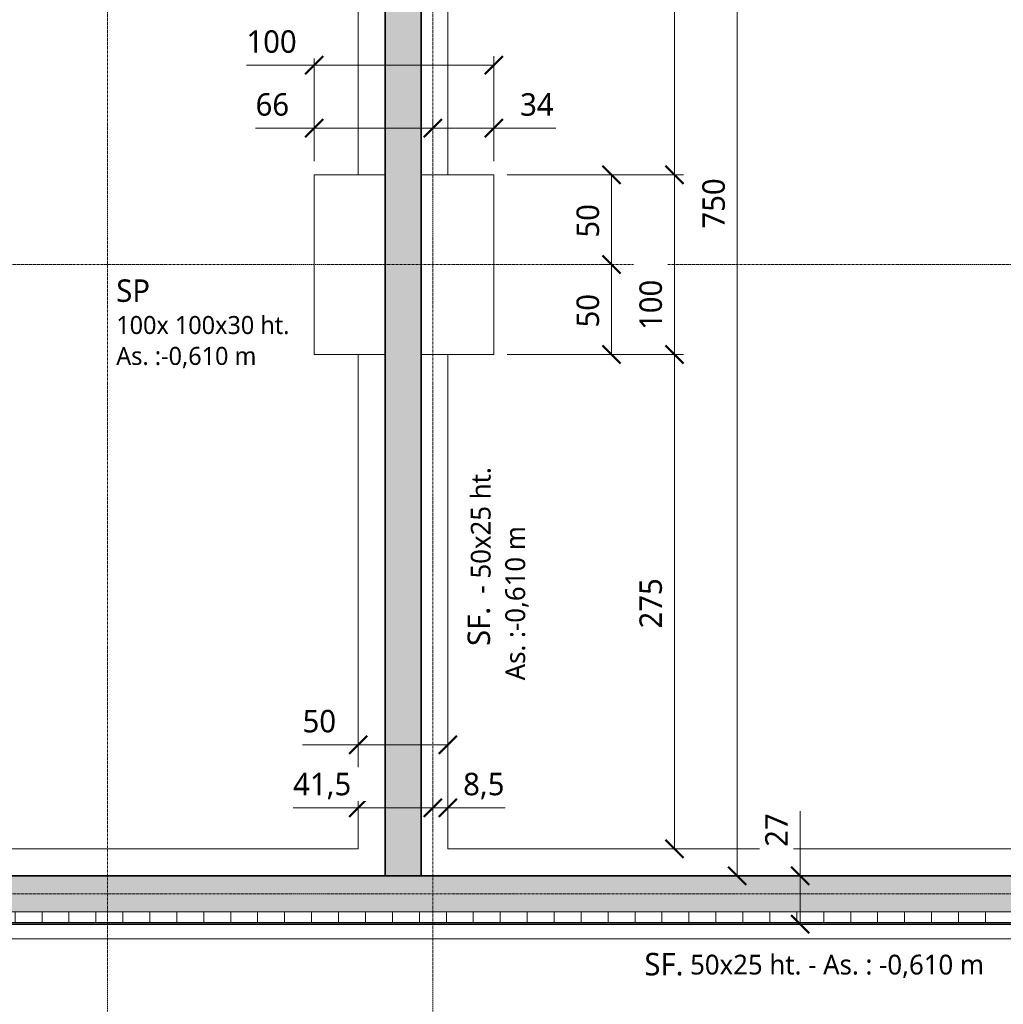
# Model space of a CAD drawing. Header units: millimetres. Extents: x -71430 to 44598, y -31313 to 11233.
# Tile 3 of 14: x -64474 to -59001, y -27244 to -21766. Entities that reach past the tile are written whole.
import ezdxf

# ---------------------------------------------------------------- set-up
doc = ezdxf.new("R2010")
doc.units = ezdxf.units.MM
doc.linetypes.add('Ligne de quadrillage', pattern=[22.225, 12.7, -3.175, 3.175, -3.175])
for name, color, linetype, lineweight in [('A-ANNO-DIMS', 211, 'Continuous', 9), ('A-ANNO-DIMS-50', 211, 'Continuous', 9), ('A-DETL-MBND', 5, 'Continuous', 18), ('A-WALL', 113, 'Continuous', 18), ('A-WALL-PATT', 111, 'Continuous', 35), ('S-FNDN-IDEN', 2, 'Continuous', 9), ('S-GRID', 1, 'Continuous', 9)]:
    doc.layers.add(name, color=color, linetype=linetype, lineweight=lineweight)
doc.styles.add('Roboto', font='txt', dxfattribs={"height": 125})
doc.styles.add('Roboto_1', font='txt', dxfattribs={"height": 100})
doc.styles.add('Roboto_2', font='txt', dxfattribs={"height": 110})
doc.styles.add('Roboto_B', font='txt', dxfattribs={"height": 125})
doc.dimstyles.new('Diagonale_-_Arial_2_5_mm', dxfattribs={"dimscale": 304.8, "dimtxt": 131.342559, "dimasz": 0.328084, "dimexe": 0.164042, "dimexo": 0.246063, "dimgap": 0.082021, "dimtad": 1, "dimdec": 1, "dimlfac": 0.1, "dimrnd": 0.1, "dimdsep": 46, "dimtxsty": 'Roboto', "dimblk1": 'OBLIQUE', "dimblk2": 'OBLIQUE', "dimsah": 1, "dimcen": 0.09, "dimazin": 0, "dimtfac": 1, "dimtdec": 4, "dimtix": 1, "dimtmove": 1, "dimatfit": 3, "dimfxl": 1, "dimtvp": 1, "dimtfill": 1, "dimtolj": 1, "dimtzin": 0, "dimarcsym": 2})
doc.dimstyles.new('Diagonale_-_Arial_2_5_mm_1', dxfattribs={"dimscale": 304.8, "dimtxt": 131.342559, "dimasz": 0.328084, "dimexe": 0.164042, "dimexo": 0.246063, "dimgap": 0.082021, "dimtad": 1, "dimdec": 1, "dimlfac": 0.1, "dimrnd": 0.1, "dimdsep": 46, "dimtxsty": 'Roboto', "dimblk1": 'OBLIQUE', "dimblk2": 'OBLIQUE', "dimsah": 1, "dimcen": 0.09, "dimazin": 0, "dimtfac": 1, "dimtdec": 4, "dimtix": 1, "dimtmove": 0, "dimatfit": 3, "dimfxl": 1, "dimtvp": 1, "dimtfill": 1, "dimtolj": 1, "dimtzin": 0, "dimarcsym": 2})

# ---------------------------------------------------------------- blocks, each defined once
blk = doc.blocks.new('DIMBLOCK41-Fondation B_O_')
at = {"layer": 'A-ANNO-DIMS-50'}
for p, q in [((-53125.9, -29403.1), (-53125.9, -26738.8)), ((-67805.9, -29403.1), (-67805.9, -28852.3)), ((-67805.9, -29403.1), (-53125.9, -29403.1)), ((-67805.9, -29403.1), (-67805.9, -29453.1)), ((-53125.9, -29403.1), (-53125.9, -29453.1))]:
    blk.add_line(p, q, dxfattribs=at)
at = {"layer": 'A-ANNO-DIMS-50', "lineweight": 50}
for p, q in [((-67805.9, -29403.1), (-67755.9, -29353.1)), ((-53125.9, -29403.1), (-53075.9, -29353.1)), ((-67805.9, -29403.1), (-67855.9, -29453.1)), ((-53125.9, -29403.1), (-53175.9, -29453.1))]:
    blk.add_line(p, q, dxfattribs=at)
at = {"layer": 'A-ANNO-DIMS-50', "color": 0, "insert": (-60665, -29208.6), "char_height": 125, "width": 477.917, "attachment_point": 1, "line_spacing_factor": 1.016846, "style": 'Roboto', "bg_fill": 3, "box_fill_scale": 1.25, "bg_fill_color": 256, "bg_fill_true_color": 13158600, "bg_fill_transparency": 0}
blk.add_mtext('1468', dxfattribs=at)
blk = doc.blocks.new('_Oblique')
at = {"color": 0, "linetype": 'ByBlock', "lineweight": -2}
blk.add_line((-0.5, -0.5), (0.5, 0.5), dxfattribs=at)
blk = doc.blocks.new('DIMBLOCK61-Fondation B_O_')
at = {"layer": 'A-ANNO-DIMS-50'}
for p, q in [((-60130.9, -26168.6), (-60130.9, -26367.8)), ((-60130.9, -26367.8), (-60130.9, -26663.8)), ((-60130.9, -26528.8), (-60135.2, -26528.8)), ((-60130.9, -26528.8), (-60130.9, -26798.8)), ((-60130.9, -26528.8), (-60080.9, -26528.8)), ((-60130.9, -26798.8), (-60135.2, -26798.8)), ((-60130.9, -26798.8), (-60080.9, -26798.8))]:
    blk.add_line(p, q, dxfattribs=at)
at = {"layer": 'A-ANNO-DIMS-50', "lineweight": 50}
for p, q in [((-60130.9, -26528.8), (-60180.9, -26478.8)), ((-60130.9, -26528.8), (-60080.9, -26578.8)), ((-60130.9, -26798.8), (-60180.9, -26748.8)), ((-60130.9, -26798.8), (-60080.9, -26848.8))]:
    blk.add_line(p, q, dxfattribs=at)
at = {"layer": 'A-ANNO-DIMS-50', "color": 0, "insert": (-60325.4, -26367.8), "char_height": 125, "width": 238.959, "attachment_point": 1, "rotation": 90, "line_spacing_factor": 1.016846, "style": 'Roboto', "bg_fill": 3, "box_fill_scale": 1.25, "bg_fill_color": 256, "bg_fill_true_color": 13158600, "bg_fill_transparency": 0}
blk.add_mtext('27', dxfattribs=at)
blk = doc.blocks.new('DIMBLOCK63-Fondation B_O_')
at = {"layer": 'A-ANNO-DIMS-50', "lineweight": 50}
for p, q in [((-60480.9, -19028.8), (-60530.9, -18978.8)), ((-60480.9, -19028.8), (-60430.9, -19078.8)), ((-60480.9, -26528.8), (-60530.9, -26478.8)), ((-60480.9, -26528.8), (-60430.9, -26578.8))]:
    blk.add_line(p, q, dxfattribs=at)
at = {"layer": 'A-ANNO-DIMS-50'}
for p, q in [((-60480.9, -19028.8), (-60671.5, -19028.8)), ((-60480.9, -19028.8), (-60480.9, -26528.8)), ((-60480.9, -19028.8), (-60430.9, -19028.8)), ((-60480.9, -26528.8), (-60485.2, -26528.8)), ((-60480.9, -26528.8), (-60430.9, -26528.8))]:
    blk.add_line(p, q, dxfattribs=at)
at = {"layer": 'A-ANNO-DIMS-50', "color": 0, "insert": (-60675.4, -22928.1), "char_height": 125, "width": 358.438, "attachment_point": 1, "rotation": 90, "line_spacing_factor": 1.016846, "style": 'Roboto', "bg_fill": 3, "box_fill_scale": 1.25, "bg_fill_color": 256, "bg_fill_true_color": 13158600, "bg_fill_transparency": 0}
blk.add_mtext('750', dxfattribs=at)
blk = doc.blocks.new('DIMBLOCK82-Fondation B_O_')
at = {"layer": 'A-ANNO-DIMS-50', "lineweight": 50}
for p, q in [((-62590.9, -26150.4), (-62540.9, -26100.4)), ((-62175.9, -26150.4), (-62125.9, -26100.4)), ((-62590.9, -26150.4), (-62640.9, -26200.4)), ((-62175.9, -26150.4), (-62225.9, -26200.4))]:
    blk.add_line(p, q, dxfattribs=at)
at = {"layer": 'A-ANNO-DIMS-50'}
for p, q in [((-62590.9, -26150.4), (-62590.9, -26100.4)), ((-62175.9, -26150.4), (-62175.9, -26100.4)), ((-62952.3, -26150.4), (-62619.7, -26150.4)), ((-62619.7, -26150.4), (-62383.4, -26150.4)), ((-62590.9, -26150.4), (-62175.9, -26150.4)), ((-62590.9, -26150.4), (-62590.9, -26154.6)), ((-62175.9, -26150.4), (-62175.9, -26154.6))]:
    blk.add_line(p, q, dxfattribs=at)
at = {"layer": 'A-ANNO-DIMS-50', "color": 0, "insert": (-62952.3, -25955.9), "char_height": 125, "width": 399.112, "attachment_point": 1, "line_spacing_factor": 1.016846, "style": 'Roboto', "bg_fill": 3, "box_fill_scale": 1.25, "bg_fill_color": 256, "bg_fill_true_color": 13158600, "bg_fill_transparency": 0}
blk.add_mtext('41,5', dxfattribs=at)
blk = doc.blocks.new('DIMBLOCK83-Fondation B_O_')
at = {"layer": 'A-ANNO-DIMS-50', "lineweight": 50}
for p, q in [((-62175.9, -26150.4), (-62125.9, -26100.4)), ((-62090.9, -26150.4), (-62040.9, -26100.4)), ((-62175.9, -26150.4), (-62225.9, -26200.4)), ((-62090.9, -26150.4), (-62140.9, -26200.4))]:
    blk.add_line(p, q, dxfattribs=at)
at = {"layer": 'A-ANNO-DIMS-50'}
for p, q in [((-62175.9, -26150.4), (-62175.9, -26100.4)), ((-62090.9, -26150.4), (-62090.9, -26100.4)), ((-62175.9, -26150.4), (-62090.9, -26150.4)), ((-62175.9, -26150.4), (-62175.9, -26154.6)), ((-62006.3, -26150.4), (-62133.4, -26150.4)), ((-62090.9, -26150.4), (-62090.9, -26154.6)), ((-61773.3, -26150.4), (-62006.3, -26150.4))]:
    blk.add_line(p, q, dxfattribs=at)
at = {"layer": 'A-ANNO-DIMS-50', "color": 0, "insert": (-62006.3, -25955.9), "char_height": 125, "width": 279.633, "attachment_point": 1, "line_spacing_factor": 1.016846, "style": 'Roboto', "bg_fill": 3, "box_fill_scale": 1.25, "bg_fill_color": 256, "bg_fill_true_color": 13158600, "bg_fill_transparency": 0}
blk.add_mtext('8,5', dxfattribs=at)
blk = doc.blocks.new('DIMBLOCK84-Fondation B_O_')
at = {"layer": 'A-ANNO-DIMS-50', "lineweight": 50}
for p, q in [((-62590.9, -25800.4), (-62540.9, -25750.4)), ((-62090.9, -25800.4), (-62040.9, -25750.4)), ((-62590.9, -25800.4), (-62640.9, -25850.4)), ((-62090.9, -25800.4), (-62140.9, -25850.4))]:
    blk.add_line(p, q, dxfattribs=at)
at = {"layer": 'A-ANNO-DIMS-50'}
for p, q in [((-62590.9, -25800.4), (-62590.9, -25750.4)), ((-62090.9, -25800.4), (-62090.9, -25750.4)), ((-62899.9, -25800.4), (-62700.8, -25800.4)), ((-62700.8, -25800.4), (-62340.9, -25800.4)), ((-62590.9, -25800.4), (-62090.9, -25800.4)), ((-62590.9, -25800.4), (-62590.9, -25804.6)), ((-62090.9, -25800.4), (-62090.9, -25804.6))]:
    blk.add_line(p, q, dxfattribs=at)
at = {"layer": 'A-ANNO-DIMS-50', "color": 0, "insert": (-62899.9, -25605.9), "char_height": 125, "width": 238.959, "attachment_point": 1, "line_spacing_factor": 1.016846, "style": 'Roboto', "bg_fill": 3, "box_fill_scale": 1.25, "bg_fill_color": 256, "bg_fill_true_color": 13158600, "bg_fill_transparency": 0}
blk.add_mtext('50', dxfattribs=at)
blk = doc.blocks.new('DIMBLOCK85-Fondation B_O_')
at = {"layer": 'A-ANNO-DIMS-50', "lineweight": 50}
for p, q in [((-62835.9, -22369.7), (-62785.9, -22319.7)), ((-62175.9, -22369.7), (-62125.9, -22319.7)), ((-62835.9, -22369.7), (-62885.9, -22419.7)), ((-62175.9, -22369.7), (-62225.9, -22419.7))]:
    blk.add_line(p, q, dxfattribs=at)
at = {"layer": 'A-ANNO-DIMS-50'}
for p, q in [((-62835.9, -22369.7), (-62835.9, -22319.7)), ((-62175.9, -22369.7), (-62175.9, -22319.7)), ((-63161.2, -22369.7), (-62962, -22369.7)), ((-62962, -22369.7), (-62505.9, -22369.7)), ((-62835.9, -22369.7), (-62175.9, -22369.7)), ((-62835.9, -22369.7), (-62835.9, -22553.8)), ((-62175.9, -22369.7), (-62175.9, -22374))]:
    blk.add_line(p, q, dxfattribs=at)
at = {"layer": 'A-ANNO-DIMS-50', "color": 0, "insert": (-63161.2, -22175.2), "char_height": 125, "width": 238.959, "attachment_point": 1, "line_spacing_factor": 1.016846, "style": 'Roboto', "bg_fill": 3, "box_fill_scale": 1.25, "bg_fill_color": 256, "bg_fill_true_color": 13158600, "bg_fill_transparency": 0}
blk.add_mtext('66', dxfattribs=at)
blk = doc.blocks.new('DIMBLOCK86-Fondation B_O_')
at = {"layer": 'A-ANNO-DIMS-50', "lineweight": 50}
for p, q in [((-62175.9, -22369.7), (-62125.9, -22319.7)), ((-61835.9, -22369.7), (-61785.9, -22319.7)), ((-62175.9, -22369.7), (-62225.9, -22419.7)), ((-61835.9, -22369.7), (-61885.9, -22419.7))]:
    blk.add_line(p, q, dxfattribs=at)
at = {"layer": 'A-ANNO-DIMS-50'}
for p, q in [((-62175.9, -22369.7), (-62175.9, -22319.7)), ((-61835.9, -22369.7), (-61835.9, -22319.7)), ((-62175.9, -22369.7), (-61835.9, -22369.7)), ((-62175.9, -22369.7), (-62175.9, -22374)), ((-61689.3, -22369.7), (-62005.9, -22369.7)), ((-61835.9, -22369.7), (-61835.9, -22553.8)), ((-61490.2, -22369.7), (-61689.3, -22369.7))]:
    blk.add_line(p, q, dxfattribs=at)
at = {"layer": 'A-ANNO-DIMS-50', "color": 0, "insert": (-61689.3, -22175.2), "char_height": 125, "width": 238.959, "attachment_point": 1, "line_spacing_factor": 1.016846, "style": 'Roboto', "bg_fill": 3, "box_fill_scale": 1.25, "bg_fill_color": 256, "bg_fill_true_color": 13158600, "bg_fill_transparency": 0}
blk.add_mtext('34', dxfattribs=at)
blk = doc.blocks.new('DIMBLOCK87-Fondation B_O_')
at = {"layer": 'A-ANNO-DIMS-50'}
for p, q in [((-63212.2, -22019.7), (-62913.5, -22019.7)), ((-62913.5, -22019.7), (-62335.9, -22019.7)), ((-62835.9, -22019.7), (-62835.9, -21969.7)), ((-62835.9, -22019.7), (-61835.9, -22019.7)), ((-62835.9, -22019.7), (-62835.9, -22553.8)), ((-61835.9, -22019.7), (-61835.9, -21969.7)), ((-61835.9, -22019.7), (-61835.9, -22553.8))]:
    blk.add_line(p, q, dxfattribs=at)
at = {"layer": 'A-ANNO-DIMS-50', "lineweight": 50}
for p, q in [((-62835.9, -22019.7), (-62885.9, -22069.7)), ((-62835.9, -22019.7), (-62785.9, -21969.7)), ((-61835.9, -22019.7), (-61885.9, -22069.7)), ((-61835.9, -22019.7), (-61785.9, -21969.7))]:
    blk.add_line(p, q, dxfattribs=at)
at = {"layer": 'A-ANNO-DIMS-50', "color": 0, "insert": (-63212.2, -21825.2), "char_height": 125, "width": 358.438, "attachment_point": 1, "line_spacing_factor": 1.016846, "style": 'Roboto', "bg_fill": 3, "box_fill_scale": 1.25, "bg_fill_color": 256, "bg_fill_true_color": 13158600, "bg_fill_transparency": 0}
blk.add_mtext('100', dxfattribs=at)
blk = doc.blocks.new('DIMBLOCK93-Fondation B_O_')
at = {"layer": 'A-ANNO-DIMS-50', "lineweight": 50}
for p, q in [((-60830.9, -19408.8), (-60880.9, -19358.8)), ((-60830.9, -19408.8), (-60780.9, -19458.8)), ((-60830.9, -22628.8), (-60880.9, -22578.8)), ((-60830.9, -22628.8), (-60780.9, -22678.8))]:
    blk.add_line(p, q, dxfattribs=at)
at = {"layer": 'A-ANNO-DIMS-50'}
for p, q in [((-60830.9, -19408.8), (-61365.3, -19408.8)), ((-60830.9, -19408.8), (-60830.9, -22628.8)), ((-60830.9, -19408.8), (-60780.9, -19408.8)), ((-60830.9, -22628.8), (-61760.9, -22628.8)), ((-60830.9, -22628.8), (-60780.9, -22628.8))]:
    blk.add_line(p, q, dxfattribs=at)
at = {"layer": 'A-ANNO-DIMS-50', "color": 0, "insert": (-61025.4, -21168.1), "char_height": 125, "width": 358.438, "attachment_point": 1, "rotation": 90, "line_spacing_factor": 1.016846, "style": 'Roboto', "bg_fill": 3, "box_fill_scale": 1.25, "bg_fill_color": 256, "bg_fill_true_color": 13158600, "bg_fill_transparency": 0}
blk.add_mtext('322', dxfattribs=at)
blk = doc.blocks.new('DIMBLOCK94-Fondation B_O_')
at = {"layer": 'A-ANNO-DIMS-50', "lineweight": 50}
for p, q in [((-60830.9, -22628.8), (-60880.9, -22578.8)), ((-60830.9, -22628.8), (-60780.9, -22678.8)), ((-60830.9, -23628.8), (-60880.9, -23578.8)), ((-60830.9, -23628.8), (-60780.9, -23678.8))]:
    blk.add_line(p, q, dxfattribs=at)
at = {"layer": 'A-ANNO-DIMS-50'}
for p, q in [((-60830.9, -22628.8), (-61760.9, -22628.8)), ((-60830.9, -22628.8), (-60830.9, -23628.8)), ((-60830.9, -22628.8), (-60780.9, -22628.8)), ((-60830.9, -23193.5), (-60830.9, -23128.8)), ((-60830.9, -23492.2), (-60830.9, -23193.5)), ((-60830.9, -23628.8), (-61760.9, -23628.8)), ((-60830.9, -23628.8), (-60780.9, -23628.8))]:
    blk.add_line(p, q, dxfattribs=at)
at = {"layer": 'A-ANNO-DIMS-50', "color": 0, "insert": (-61025.4, -23492.2), "char_height": 125, "width": 358.438, "attachment_point": 1, "rotation": 90, "line_spacing_factor": 1.016846, "style": 'Roboto', "bg_fill": 3, "box_fill_scale": 1.25, "bg_fill_color": 256, "bg_fill_true_color": 13158600, "bg_fill_transparency": 0}
blk.add_mtext('100', dxfattribs=at)
blk = doc.blocks.new('DIMBLOCK95-Fondation B_O_')
at = {"layer": 'A-ANNO-DIMS-50', "lineweight": 50}
for p, q in [((-60830.9, -23628.8), (-60880.9, -23578.8)), ((-60830.9, -23628.8), (-60780.9, -23678.8)), ((-60830.9, -26378.8), (-60880.9, -26328.8)), ((-60830.9, -26378.8), (-60780.9, -26428.8))]:
    blk.add_line(p, q, dxfattribs=at)
at = {"layer": 'A-ANNO-DIMS-50'}
for p, q in [((-60830.9, -23628.8), (-61760.9, -23628.8)), ((-60830.9, -23628.8), (-60830.9, -26378.8)), ((-60830.9, -23628.8), (-60780.9, -23628.8)), ((-60830.9, -26378.8), (-60835.2, -26378.8)), ((-60830.9, -26378.8), (-60780.9, -26378.8))]:
    blk.add_line(p, q, dxfattribs=at)
at = {"layer": 'A-ANNO-DIMS-50', "color": 0, "insert": (-61025.4, -25153.1), "char_height": 125, "width": 358.438, "attachment_point": 1, "rotation": 90, "line_spacing_factor": 1.016846, "style": 'Roboto', "bg_fill": 3, "box_fill_scale": 1.25, "bg_fill_color": 256, "bg_fill_true_color": 13158600, "bg_fill_transparency": 0}
blk.add_mtext('275', dxfattribs=at)
blk = doc.blocks.new('DIMBLOCK96-Fondation B_O_')
at = {"layer": 'A-ANNO-DIMS-50', "lineweight": 50}
for p, q in [((-61180.9, -23128.8), (-61230.9, -23078.8)), ((-61180.9, -23128.8), (-61130.9, -23178.8)), ((-61180.9, -23628.8), (-61230.9, -23578.8)), ((-61180.9, -23628.8), (-61130.9, -23678.8))]:
    blk.add_line(p, q, dxfattribs=at)
at = {"layer": 'A-ANNO-DIMS-50'}
for p, q in [((-61180.9, -23128.8), (-61230.9, -23128.8)), ((-61180.9, -23628.8), (-61180.9, -23128.8)), ((-61180.9, -23128.8), (-61176.6, -23128.8)), ((-61180.9, -23628.8), (-61760.9, -23628.8)), ((-61180.9, -23628.8), (-61130.9, -23628.8))]:
    blk.add_line(p, q, dxfattribs=at)
at = {"layer": 'A-ANNO-DIMS-50', "color": 0, "insert": (-61375.4, -23478.3), "char_height": 125, "width": 238.959, "attachment_point": 1, "rotation": 90, "line_spacing_factor": 1.016846, "style": 'Roboto', "bg_fill": 3, "box_fill_scale": 1.25, "bg_fill_color": 256, "bg_fill_true_color": 13158600, "bg_fill_transparency": 0}
blk.add_mtext('50', dxfattribs=at)
blk = doc.blocks.new('DIMBLOCK97-Fondation B_O_')
at = {"layer": 'A-ANNO-DIMS-50', "lineweight": 50}
for p, q in [((-61180.9, -22628.8), (-61230.9, -22578.8)), ((-61180.9, -22628.8), (-61130.9, -22678.8)), ((-61180.9, -23128.8), (-61230.9, -23078.8)), ((-61180.9, -23128.8), (-61130.9, -23178.8))]:
    blk.add_line(p, q, dxfattribs=at)
at = {"layer": 'A-ANNO-DIMS-50'}
for p, q in [((-61180.9, -22628.8), (-61760.9, -22628.8)), ((-61180.9, -23128.8), (-61180.9, -22628.8)), ((-61180.9, -22628.8), (-61130.9, -22628.8)), ((-61180.9, -23128.8), (-61230.9, -23128.8)), ((-61180.9, -23128.8), (-61176.6, -23128.8))]:
    blk.add_line(p, q, dxfattribs=at)
at = {"layer": 'A-ANNO-DIMS-50', "color": 0, "insert": (-61375.4, -22978.3), "char_height": 125, "width": 238.959, "attachment_point": 1, "rotation": 90, "line_spacing_factor": 1.016846, "style": 'Roboto', "bg_fill": 3, "box_fill_scale": 1.25, "bg_fill_color": 256, "bg_fill_true_color": 13158600, "bg_fill_transparency": 0}
blk.add_mtext('50', dxfattribs=at)

msp = doc.modelspace()

# ---------------------------------------------------------------- hatches: boundary and pattern name
at = {"layer": 'A-WALL-PATT', "lineweight": 18}
msp.add_hatch(color=256, dxfattribs=at).paths.add_polyline_path([(-62440.87, -26528.76), (-62240.87, -26528.76), (-62240.87, -19028.76), (-62440.87, -19028.76), (-62440.87, -25471.6)])
at = {"layer": 'A-WALL-PATT'}
msp.add_hatch(color=256, dxfattribs=at).paths.add_polyline_path([(-53195.87, -26728.76), (-53395.87, -26528.76), (-67685.87, -26528.76), (-67885.87, -26728.76), (-53484.99, -26728.76)])
at = {"layer": 'A-WALL-PATT', "lineweight": 18}
h = msp.add_hatch(dxfattribs=at)
h.set_pattern_fill('FP_2', color=256, style=0, pattern_type=2)
h.set_pattern_definition([(0, (0, 0), (0, 150), []), (90, (0, 0), (-150, 9e-15), [])])
h.paths.add_polyline_path([(-53195.87, -26788.76), (-53135.87, -26788.76), (-53195.87, -26728.76), (-67885.87, -26728.76), (-67945.87, -26788.76), (-53484.99, -26788.76)])
h = msp.add_hatch(dxfattribs=at)
h.set_pattern_fill('FP_1', color=256, style=0, pattern_type=2)
h.set_pattern_definition([(0, (0, 0), (406.4, 101.6), [16.764, -288.036, 16.764, -288.036, -1625.6]), (0, (0, 0), (406.4, 101.6), [-609.6, 16.764, -592.836, 16.764, -288.036, -711.2]), (0, (0, 0), (406.4, 101.6), [-1524, 16.764, -186.436, 16.764, -491.236]), (120, (152.4, 50.8), (-291.18818, 301.15272), [16.764, -288.036, 16.764, -288.036, -1625.6]), (120, (152.4, 50.8), (-291.18818, 301.15272), [-609.6, 16.764, -592.836, 16.764, -288.036, -711.2]), (120, (152.4, 50.8), (-291.18818, 301.15272), [-1524, 16.764, -186.436, 16.764, -491.236]), (240, (203.2, 254), (-115.21182, -402.75272), [16.764, -288.036, 16.764, -288.036, -1625.6]), (240, (203.2, 254), (-115.21182, -402.75272), [-609.6, 16.764, -592.836, 16.764, -288.036, -711.2]), (240, (203.2, 254), (-115.21182, -402.75272), [-1524, 16.764, -186.436, 16.764, -491.236])])
h.paths.add_polyline_path([(-53125.87, -26798.76), (-53135.87, -26788.76), (-67945.87, -26788.76), (-67955.87, -26798.76), (-53484.99, -26798.76)])

# ---------------------------------------------------------------- linework, layer by layer
at = {"layer": 'A-DETL-MBND'}
for p, q in [((-62590.87, -19408.76), (-62590.87, -22628.76)), ((-62090.87, -22628.76), (-62090.87, -19408.76)), ((-62590.87, -22628.76), (-62835.87, -22628.76)), ((-62835.87, -22628.76), (-62835.87, -23628.76)), ((-62590.87, -22628.76), (-62440.87, -22628.76)), ((-62440.87, -22628.76), (-62590.87, -22628.76)), ((-62240.87, -22628.76), (-62090.87, -22628.76)), ((-62090.87, -22628.76), (-62240.87, -22628.76)), ((-61835.87, -22628.76), (-62090.87, -22628.76)), ((-61835.87, -23628.76), (-61835.87, -22628.76)), ((-62835.87, -23628.76), (-62590.87, -23628.76)), ((-62440.87, -23628.76), (-62590.87, -23628.76)), ((-62590.87, -23628.76), (-62590.87, -26378.76)), ((-62590.87, -23628.76), (-62440.87, -23628.76)), ((-62090.87, -23628.76), (-62240.87, -23628.76)), ((-62240.87, -23628.76), (-62090.87, -23628.76)), ((-62090.87, -26378.76), (-62090.87, -23628.76)), ((-62090.87, -23628.76), (-61835.87, -23628.76)), ((-62590.87, -26378.76), (-67535.87, -26378.76)), ((-56825.87, -26378.76), (-62090.87, -26378.76)), ((-67630.87, -26878.76), (-53045.87, -26878.76))]:
    msp.add_line(p, q, dxfattribs=at)
at = {"layer": 'A-WALL', "lineweight": 35}
for p, q in [((-62440.87, -19028.76), (-62440.87, -26528.76)), ((-62240.87, -26528.76), (-62240.87, -19028.76)), ((-56675.87, -26528.76), (-67685.87, -26528.76)), ((-67955.87, -26798.76), (-53125.87, -26798.76))]:
    msp.add_line(p, q, dxfattribs=at)
at = {"layer": 'A-WALL'}
for p, q in [((-53195.87, -26728.76), (-67885.87, -26728.76)), ((-53135.87, -26788.76), (-67945.87, -26788.76))]:
    msp.add_line(p, q, dxfattribs=at)
at = {"layer": 'S-GRID', "linetype": 'Ligne de quadrillage'}
for p, q in [((-63985.87, -30662.78), (-63985.87, -14841.44)), ((-62175.87, -30662.78), (-62175.87, -14841.44)), ((-70779.85, -23128.76), (-47362.36, -23128.76)), ((-70779.85, -26628.76), (-47362.36, -26628.76))]:
    msp.add_line(p, q, dxfattribs=at)

# ---------------------------------------------------------------- texts
at = {"layer": 'S-FNDN-IDEN', "attachment_point": 1}
for s, insert, char_height, width, style in [('SP', (-63936.63, -23211.02), 125, 268.5653, 'Roboto_B'), ('100x 100x30 ht.', (-63936.63, -23414.75), 100, 1222.5734, 'Roboto_1'), ('As. :-0,610 m', (-63936.63, -23586.73), 100, 990.0841, 'Roboto_1')]:
    msp.add_mtext(s, dxfattribs=dict(at, insert=insert, char_height=char_height, width=width, style=style))
at = {"layer": 'S-FNDN-IDEN', "attachment_point": 1, "rotation": 90, "bg_fill": 3, "box_fill_scale": 1.25, "bg_fill_color": 256, "bg_fill_true_color": 13158600, "bg_fill_transparency": 0}
for s, insert, char_height, width, style in [(' - 50x25 ht.', (-61963.66, -24995.83), 110, 945.9912, 'Roboto_2'), ('As. :-0,610 m', (-61771.66, -25441.45), 110, 1110.3372, 'Roboto_2'), ('SF.', (-61981.93, -25250.33), 125, 308.6497, 'Roboto_B')]:
    msp.add_mtext(s, dxfattribs=dict(at, insert=insert, char_height=char_height, width=width, style=style))

# ---------------------------------------------------------------- next in the draw order: dimensions: what is measured, and where the dimension line sits
at = {"layer": 'A-ANNO-DIMS'}
dim = msp.add_linear_dim(base=(-60480.87, -26528.76), p1=(-60746.53, -19028.76), p2=(-60410.16, -26528.76), angle=90, dimstyle='Diagonale_-_Arial_2_5_mm_1', override={"dimpost": '<>', "dimfxl": 7507.539352}, dxfattribs=at)
dim.commit()
dim.dimension.update_dxf_attribs({"geometry": 'DIMBLOCK63-Fondation B_O_', "text_midpoint": (-60570.09, -22778.76)})
for base, p1, p2, override, picture, middle in [((-62175.87, -22369.71), (-62835.87, -22628.76), (-62175.87, -22299), {"dimpost": '<>', "dimfxl": 737.79509}, 'DIMBLOCK85-Fondation B_O_', (-63041.68, -22258.56)), ((-62090.87, -25800.35), (-62590.87, -25729.64), (-62090.87, -25729.64), {"dimpost": '<>', "dimfxl": 500}, 'DIMBLOCK84-Fondation B_O_', (-62780.42, -25689.2)), ((-62175.87, -26150.35), (-62590.87, -26079.64), (-62175.87, -26079.64), {"dimpost": '<>', "dimfxl": 415}, 'DIMBLOCK82-Fondation B_O_', (-62752.76, -26039.2))]:
    dim = msp.add_linear_dim(base=base, p1=p1, p2=p2, dimstyle='Diagonale_-_Arial_2_5_mm', override=override, dxfattribs=at)
    dim.commit()
    dim.dimension.update_dxf_attribs({"geometry": picture, "text_midpoint": middle, "dimtype": 160})
dim = msp.add_linear_dim(base=(-53125.87, -29403.12), p1=(-67805.87, -28777.32), p2=(-53125.87, -26663.76), dimstyle='Diagonale_-_Arial_2_5_mm_1', override={"dimpost": '<>', "dimfxl": 14831.370617}, dxfattribs=at)
dim.commit()
dim.dimension.update_dxf_attribs({"geometry": 'DIMBLOCK41-Fondation B_O_', "text_midpoint": (-60465.87, -29313.91)})

# ---------------------------------------------------------------- next in the draw order: texts
at = {"layer": 'S-FNDN-IDEN', "attachment_point": 1, "bg_fill": 3, "box_fill_scale": 1.25, "bg_fill_color": 256, "bg_fill_true_color": 13158600, "bg_fill_transparency": 0}
for s, insert, char_height, width, style in [('SF.', (-60997.87, -26957.99), 125, 308.6497, 'Roboto_B'), ('50x25 ht. - As. : -0,610 m', (-60743.37, -26968.01), 110, 2104.4297, 'Roboto_2')]:
    msp.add_mtext(s, dxfattribs=dict(at, insert=insert, char_height=char_height, width=width, style=style))

# ---------------------------------------------------------------- next in the draw order: dimensions: what is measured, and where the dimension line sits
at = {"layer": 'A-ANNO-DIMS'}
for base, p1, p2, override, picture, middle in [((-61835.87, -22369.71), (-62175.87, -22299), (-61835.87, -22628.76), {"dimpost": '<>', "dimfxl": 473.647121}, 'DIMBLOCK86-Fondation B_O_', (-61569.86, -22258.56)), ((-62090.87, -26150.35), (-62175.87, -26079.64), (-62090.87, -26079.64), {"dimpost": '<>', "dimfxl": 85}, 'DIMBLOCK83-Fondation B_O_', (-61866.49, -26039.2))]:
    dim = msp.add_linear_dim(base=base, p1=p1, p2=p2, dimstyle='Diagonale_-_Arial_2_5_mm', override=override, dxfattribs=at)
    dim.commit()
    dim.dimension.update_dxf_attribs({"geometry": picture, "text_midpoint": middle, "dimtype": 160})
dim = msp.add_linear_dim(base=(-60130.87, -26798.76), p1=(-60060.16, -26528.76), p2=(-60060.16, -26798.76), angle=90, dimstyle='Diagonale_-_Arial_2_5_mm', override={"dimpost": '<>', "dimfxl": 270}, dxfattribs=at)
dim.commit()
dim.dimension.update_dxf_attribs({"geometry": 'DIMBLOCK61-Fondation B_O_', "text_midpoint": (-60242.02, -26248.29), "dimtype": 160, "text_rotation": 90})

# ---------------------------------------------------------------- next in the draw order: dimensions: what is measured, and where the dimension line sits
dim = msp.add_linear_dim(base=(-61835.87, -22019.71), p1=(-62835.87, -22628.76), p2=(-61835.87, -22628.76), dimstyle='Diagonale_-_Arial_2_5_mm', override={"dimpost": '<>', "dimfxl": 1000}, dxfattribs=at)
dim.commit()
dim.dimension.update_dxf_attribs({"geometry": 'DIMBLOCK87-Fondation B_O_', "text_midpoint": (-63032.99, -21908.56), "dimtype": 160})

# ---------------------------------------------------------------- next in the draw order: dimensions: what is measured, and where the dimension line sits
dim = msp.add_linear_dim(base=(-60830.87, -22628.76), p1=(-61440.27, -19408.76), p2=(-61835.87, -22628.76), angle=90, dimstyle='Diagonale_-_Arial_2_5_mm_1', override={"dimpost": '<>', "dimfxl": 3244.209693}, dxfattribs=at)
dim.commit()
dim.dimension.update_dxf_attribs({"geometry": 'DIMBLOCK93-Fondation B_O_', "text_midpoint": (-60920.09, -21018.76)})

# ---------------------------------------------------------------- next in the draw order: dimensions: what is measured, and where the dimension line sits
dim = msp.add_linear_dim(base=(-60830.87, -23628.76), p1=(-61835.87, -22628.76), p2=(-61835.87, -23628.76), angle=90, dimstyle='Diagonale_-_Arial_2_5_mm', override={"dimpost": '<>', "dimfxl": 1000}, dxfattribs=at)
dim.commit()
dim.dimension.update_dxf_attribs({"geometry": 'DIMBLOCK94-Fondation B_O_', "text_midpoint": (-60942.02, -23312.99), "dimtype": 160, "text_rotation": 90})

# ---------------------------------------------------------------- next in the draw order: dimensions: what is measured, and where the dimension line sits
dim = msp.add_linear_dim(base=(-60830.87, -26378.76), p1=(-61835.87, -23628.76), p2=(-60760.16, -26378.76), angle=90, dimstyle='Diagonale_-_Arial_2_5_mm_1', override={"dimpost": '<>', "dimfxl": 2952.904301}, dxfattribs=at)
dim.commit()
dim.dimension.update_dxf_attribs({"geometry": 'DIMBLOCK95-Fondation B_O_', "text_midpoint": (-60920.09, -25003.76)})

# ---------------------------------------------------------------- next in the draw order: dimensions: what is measured, and where the dimension line sits
dim = msp.add_linear_dim(base=(-61180.87, -23128.76), p1=(-61835.87, -23628.76), p2=(-61251.58, -23128.76), angle=90, dimstyle='Diagonale_-_Arial_2_5_mm_1', override={"dimpost": '<>', "dimfxl": 769.018055}, dxfattribs=at)
dim.commit()
dim.dimension.update_dxf_attribs({"geometry": 'DIMBLOCK96-Fondation B_O_', "text_midpoint": (-61270.09, -23378.76)})

# ---------------------------------------------------------------- next in the draw order: dimensions: what is measured, and where the dimension line sits
dim = msp.add_linear_dim(base=(-61180.87, -22628.76), p1=(-61251.58, -23128.76), p2=(-61835.87, -22628.76), angle=90, dimstyle='Diagonale_-_Arial_2_5_mm_1', override={"dimpost": '<>', "dimfxl": 769.018055}, dxfattribs=at)
dim.commit()
dim.dimension.update_dxf_attribs({"geometry": 'DIMBLOCK97-Fondation B_O_', "text_midpoint": (-61270.09, -22878.76)})

doc.saveas('drawing.dxf')
